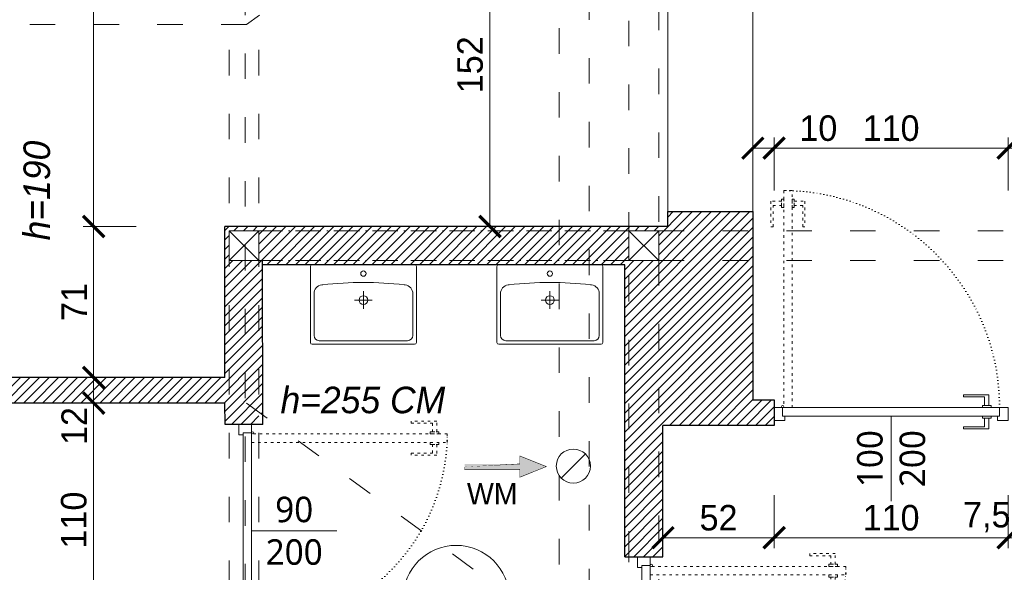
# Model space of a CAD drawing. Header units: millimetres. Extents: x 80301 to 146489, y -78581 to -28273.
# Tile 96 of 135: x 127502 to 127965, y -63634 to -63374. Entities that reach past the tile are written whole.
import ezdxf
from ezdxf import colors
from ezdxf.entities.mleader import LeaderData, LeaderLine
from ezdxf.enums import TextEntityAlignment as Align
from ezdxf.math import Vec2, Vec3

# ---------------------------------------------------------------- set-up
doc = ezdxf.new("R2010")
doc.units = ezdxf.units.MM
for name, pattern in [('ACAD_ISO03W100', [30, 12, -18]), ('ACAD_ISO07W100', [3, 0, -3]), ('ACAD_ISO10W100', [18, 12, -3, 0, -3])]:
    doc.linetypes.add(name, pattern=pattern)
doc.layers.get('0').update_dxf_attribs({"lineweight": 0})
for name, color, linetype, lineweight, true_color in [('A-przekrycieram.ART', 7, 'Continuous', 0, 0xffffff), ('instalacje_arch', 7, 'Continuous', 30, 0xd60000), ('siatka konstr..KF', 7, 'ACAD_ISO10W100', 5, 0x999999), ('wypełnienie 2', 7, 'Continuous', 0, 0x363636)]:
    doc.layers.add(name, color=color, linetype=linetype, lineweight=lineweight, true_color=true_color)
for name, color, linetype, lineweight in [('A-sanitariaty.ART', 250, 'Continuous', 0), ('OPIS', 4, 'Continuous', 9), ('opis..KF', 250, 'Continuous', 15), ('stolarka_arch', 250, 'Continuous', 5), ('TEXT', 63, 'Continuous', 0), ('wentylacja..KF', 202, 'Continuous', 15), ('wymiar..KF', 12, 'Continuous', 5), ('ściana pro..KF', 222, 'Continuous', 30), ('ściany ist..KF', 61, 'Continuous', 5)]:
    doc.layers.add(name, color=color, linetype=linetype, lineweight=lineweight)
doc.styles.add('ARCH', font='segoeuil.ttf')
doc.styles.add('kamil', font='GOTHIC.TTF')
doc.dimstyles.new('100..KF', dxfattribs={"dimtxt": 12, "dimasz": 10, "dimexe": 5, "dimexo": 5, "dimgap": 3, "dimtad": 1, "dimdec": 1, "dimrnd": 0.5, "dimtxsty": 'kamil', "dimblk": 'ARCHTICK', "dimcen": 0, "dimclrd": 256, "dimclre": 256, "dimclrt": 256, "dimadec": 0, "dimazin": 0, "dimtfac": 1, "dimtdec": 1, "dimtofl": 0, "dimtmove": 0, "dimatfit": 3, "dimfxl": 10, "dimfxlon": 1, "dimlwd": 0, "dimlwe": 0, "dimarcsym": 0})

# ---------------------------------------------------------------- blocks, each defined once
blk = doc.blocks.new('*U1234')
at = {"layer": 'A-przekrycieram.ART'}
h = blk.add_hatch(color=256, dxfattribs=at)
h.dxf.hatch_style = 1
h.paths.add_polyline_path([(0, 4200), (8500, 4200), (8500, 0), (0, 0)])
h.paths.add_polyline_path([(200, 4100), (8400, 4100), (8400, 100), (200, 100)], flags=16)
blk = doc.blocks.new('*U1262')
at = {"layer": 'OPIS', "linetype": 'ACAD_ISO03W100', "lineweight": 9}
blk.add_line((0, -3656.965800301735), (0, -145), dxfattribs=at)
at = {"layer": 'OPIS', "style": 'ARCH'}
blk.add_attdef('P1', text='', height=20.00000000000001, rotation=180, dxfattribs=at).set_placement((0, 0), align=Align.MIDDLE_CENTER)
blk.add_attdef('P2', text='', height=20, dxfattribs=at).set_placement((0, -3801.965800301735), align=Align.MIDDLE_CENTER)
blk = doc.blocks.new('*U1185')
at = {"layer": 'A-sanitariaty.ART'}
for p, q in [((4.831235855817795e-11, 12.45), (4.831235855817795e-11, 20.75)), ((4.150000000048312, 16.6), (-4.149999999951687, 16.6))]:
    blk.add_line(p, q, dxfattribs=at)
blk.add_lwpolyline([(24.07, 0), (-24.07, 0, -0.414213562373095), (-24.9, 0.83), (-24.9, 36.52, -0.414213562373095), (-24.07, 37.35), (24.07000000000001, 37.35, -0.414213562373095), (24.90000000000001, 36.52), (24.9, 0.83, -0.414213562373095)], format="xyb", close=True, dxfattribs=at)
blk.add_lwpolyline([(-19.12497739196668, 9.422330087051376), (-19.62766991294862, 9.488012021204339, -0.3766517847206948), (-23.24, 13.60303462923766), (-23.24, 33.2, -0.414213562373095), (-20.75, 35.69), (20.75000000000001, 35.69, -0.414213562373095), (23.24000000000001, 33.2), (23.24, 13.60303462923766, -0.3766517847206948), (19.62766991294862, 9.488012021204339), (19.12497739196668, 9.422330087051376)], format="xyb", dxfattribs=at)
for centre, radius in [((4.831235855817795e-11, 16.6), 2.075), ((4.831235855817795e-11, 4.149999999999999), 1.245)]:
    blk.add_circle(centre, radius, dxfattribs=at)
blk.add_arc((4.718003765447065e-14, 171.8099999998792), 163.5099999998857, 263.2830130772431, 276.7169869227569, dxfattribs=at)
blk = doc.blocks.new('*U648')
at = {"layer": 'stolarka_arch', "linetype": 'ACAD_ISO03W100', "lineweight": 0, "ltscale": 0.1}
for points in [[(4.5, 102), (4.5, 0), (8.5, 0), (8.5, 102)], [(3.5, 98), (3.5, 94), (4.5, 94), (4.5, 98)], [(9.5, 98), (9.5, 94), (8.5, 94), (8.5, 98)], [(3.5, 97), (-1.5, 97), (-1.5, 85), (-0.5, 85), (-0.5, 95), (3.5, 95)], [(9.5, 97), (14.5, 97), (14.5, 85), (13.5, 85), (13.5, 95), (9.5, 95)]]:
    blk.add_lwpolyline(points, close=True, dxfattribs=at)
at = {"layer": 'stolarka_arch'}
for points in [[(101, 1), (101, 6), (89, 6), (89, 5), (99, 5), (99, 1)], [(5, -4), (5, -6), (0, -6), (0, 0), (4, 0), (4, -4), (5, -4)], [(106, 0), (4, 0), (4, -4), (106, -4)], [(102, 1), (98, 1), (98, 0), (102, 0)], [(105, -4), (105, -6), (110, -6), (110, 0), (106, 0), (106, -4), (105, -4)], [(102, -5), (98, -5), (98, -4), (102, -4)], [(101, -5), (101, -10), (89, -10), (89, -9), (99, -9), (99, -5)]]:
    blk.add_lwpolyline(points, close=True, dxfattribs=at)
blk.add_circle((4, 0.5), 0.5, dxfattribs=at)
at = {"layer": 'stolarka_arch', "linetype": 'ACAD_ISO07W100', "lineweight": 0, "ltscale": 0.5}
blk.add_arc((4.000000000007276, 0), 102, 0, 89.65063332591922, dxfattribs=at)
blk = doc.blocks.new('*U612')
at = {"layer": 'stolarka_arch', "linetype": 'ACAD_ISO03W100', "lineweight": 0, "ltscale": 0.1}
for points in [[(3.5, 88), (3.5, 84), (4.5, 84), (4.5, 88)], [(4.5, 92), (4.5, 1.77635683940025e-15), (8.5, 1.77635683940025e-15), (8.5, 92)], [(9.5, 88), (9.5, 84), (8.5, 84), (8.5, 88)], [(3.5, 87), (-1.5, 87), (-1.5, 75), (-0.5, 75), (-0.5, 85), (3.5, 85)], [(9.5, 87), (14.5, 87), (14.5, 75), (13.5, 75), (13.5, 85), (9.5, 85)]]:
    blk.add_lwpolyline(points, close=True, dxfattribs=at)
at = {"layer": 'stolarka_arch'}
for points in [[(91, 1), (91, 6), (79, 6), (79, 5), (89, 5), (89, 1)], [(5, -4), (5, -6), (0, -6), (0, 0), (4, 0), (4, -4), (5, -4)], [(96, 0), (4, 0), (4, -4), (96, -4)], [(92, 1), (88, 1), (88, 0), (92, 0)], [(95, -4), (95, -6), (100, -6), (100, 0), (96, 0), (96, -4), (95, -4)], [(92, -5), (88, -5), (88, -4), (92, -4)], [(91, -5), (91, -10), (79, -10), (79, -9), (89, -9), (89, -5)]]:
    blk.add_lwpolyline(points, close=True, dxfattribs=at)
blk.add_circle((4, 0.5), 0.5, dxfattribs=at)
at = {"layer": 'stolarka_arch', "linetype": 'ACAD_ISO07W100', "lineweight": 0, "ltscale": 0.5}
blk.add_arc((4.000000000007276, 0), 92, 0, 89.65063332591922, dxfattribs=at)
blk = doc.blocks.new('opis drzwi')
at = {"layer": 'opis..KF'}
blk.add_line((-20, 0), (20, 0), dxfattribs=at)
at = {"layer": 'opis..KF', "style": 'ARCH', "flags": 12}
for tag, p in [('90', (0, 10)), ('200', (0, -10))]:
    blk.add_attdef(tag, text='', height=12, dxfattribs=at).set_placement(p, align=Align.MIDDLE_CENTER)
blk = doc.blocks.new('*U1220')
at = {"layer": 'wentylacja..KF', "lineweight": 0}
blk.add_line((5.656854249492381, 5.656854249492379), (-5.656854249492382, -5.656854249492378), dxfattribs=at)
at = {"layer": 'wentylacja..KF'}
blk.add_circle((0, 0), 8, dxfattribs=at)
blk = doc.blocks.new('*U1216')
at = {"layer": 'wentylacja..KF', "lineweight": 5}
h = blk.add_hatch(color=256, dxfattribs=at)
h.dxf.hatch_style = 1
h.paths.add_polyline_path([(12.49999999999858, 4.999999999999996), (12.50000000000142, 1.249999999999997), (38.47656252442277, 1.249999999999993), (38.47656252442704, -1.250000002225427), (12.49999999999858, -1.249999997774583), (12.49999999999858, -5.000000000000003), (0, 0)])
at = {"layer": 'wentylacja..KF', "color": 240, "const_width": 0.2392578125}
blk.add_lwpolyline([(12.49999999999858, 4.999999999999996), (12.50000000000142, 1.249999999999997), (38.47656252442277, 1.249999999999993), (38.47656252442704, -1.250000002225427), (12.49999999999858, -1.249999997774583), (12.49999999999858, -5.000000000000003), (0, 0)], close=True, dxfattribs=at)
blk = doc.blocks.new('nr pom')
at = {"layer": 'opis..KF', "lineweight": 20}
blk.add_circle((0, 0), 25, dxfattribs=at)
at = {"layer": 'opis..KF', "style": 'ARCH'}
blk.add_attdef('00', text='', height=15, dxfattribs=at).set_placement((0, 0), align=Align.MIDDLE_CENTER)
blk = doc.blocks.new('_Dot')
at = {"color": 0, "linetype": 'ByBlock', "lineweight": -2}
blk.add_line((-0.5, 0), (-1, 0), dxfattribs=at)
at = {"color": 0, "linetype": 'ByBlock', "const_width": 0.5}
blk.add_lwpolyline([(-0.25, 0, 1), (0.25, 0, 1)], format="xyb", close=True, dxfattribs=at)
blk = doc.blocks.new('_ArchTick')
at = {"color": 0, "linetype": 'ByBlock', "const_width": 0.15}
blk.add_lwpolyline([(-0.5, -0.5), (0.5, 0.5)], dxfattribs=at)
blk = doc.blocks.new('*D1308')
at = {"layer": 'Defpoints', "color": 0, "linetype": 'ByBlock', "transparency": 16777216}
for p in [(127536.976841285, -63553.9943438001), (127536.9773037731, -63553.9943438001), (127598.6367563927, -63663.99413311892)]:
    blk.add_point(p, dxfattribs=at)
at = {"layer": 'wymiar..KF', "linetype": 'Continuous', "lineweight": 0, "transparency": 16777216}
for p, q in [((127536.976841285, -63553.9943438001), (127531.976841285, -63553.9943438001)), ((127536.976841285, -63663.99413311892), (127536.976841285, -63553.9943438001)), ((127556.976841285, -63663.99413311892), (127531.976841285, -63663.99413311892))]:
    blk.add_line(p, q, dxfattribs=at)
at = {"layer": 'wymiar..KF', "linetype": 'ByBlock', "lineweight": 0, "transparency": 16777216, "xscale": 10, "yscale": 10, "zscale": 10}
for p, rotation in [((127536.976841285, -63553.9943438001), 90), ((127536.976841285, -63663.99413311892), 270)]:
    blk.add_blockref('_ArchTick', p, dxfattribs=dict(at, rotation=rotation))
at = {"layer": 'wymiar..KF', "linetype": 'ByBlock', "transparency": 16777216, "insert": (127527.6750057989, -63608.99423845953), "char_height": 12, "attachment_point": 5, "rotation": 90, "style": 'kamil'}
blk.add_mtext('110', dxfattribs=at)
blk = doc.blocks.new('*D1309')
at = {"layer": 'Defpoints', "color": 0, "linetype": 'ByBlock', "transparency": 16777216}
for p in [(127536.9768412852, -63541.99413311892), (127598.7070990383, -63541.99413311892), (127536.9773037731, -63553.9943438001)]:
    blk.add_point(p, dxfattribs=at)
at = {"layer": 'wymiar..KF', "linetype": 'Continuous', "lineweight": 0, "transparency": 16777216}
for p, q in [((127556.9768412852, -63541.99413311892), (127531.9768412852, -63541.99413311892)), ((127536.9768412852, -63553.9943438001), (127536.9768412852, -63541.99413311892)), ((127536.9768412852, -63553.9943438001), (127531.9768412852, -63553.9943438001))]:
    blk.add_line(p, q, dxfattribs=at)
at = {"layer": 'wymiar..KF', "linetype": 'ByBlock', "lineweight": 0, "transparency": 16777216, "xscale": 10, "yscale": 10, "zscale": 10}
for p, rotation in [((127536.9768412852, -63541.99413311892), 90), ((127536.9768412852, -63553.9943438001), 270)]:
    blk.add_blockref('_ArchTick', p, dxfattribs=dict(at, rotation=rotation))
at = {"layer": 'wymiar..KF', "linetype": 'ByBlock', "transparency": 16777216, "insert": (127527.825923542, -63564.7996190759), "char_height": 12, "attachment_point": 5, "rotation": 90, "style": 'kamil'}
blk.add_mtext('12', dxfattribs=at)
blk = doc.blocks.new('*D1310')
at = {"layer": 'Defpoints', "color": 0, "linetype": 'ByBlock', "transparency": 16777216}
for p in [(127536.9768412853, -63470.99413311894), (127598.6171117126, -63470.99413311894), (127598.7070990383, -63541.99413311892)]:
    blk.add_point(p, dxfattribs=at)
at = {"layer": 'wymiar..KF', "linetype": 'Continuous', "lineweight": 0, "transparency": 16777216}
for p, q in [((127556.9768412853, -63470.99413311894), (127531.9768412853, -63470.99413311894)), ((127536.9768412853, -63541.99413311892), (127536.9768412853, -63470.99413311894)), ((127556.9768412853, -63541.99413311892), (127531.9768412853, -63541.99413311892))]:
    blk.add_line(p, q, dxfattribs=at)
at = {"layer": 'wymiar..KF', "linetype": 'ByBlock', "lineweight": 0, "transparency": 16777216, "xscale": 10, "yscale": 10, "zscale": 10}
for p, rotation in [((127536.9768412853, -63470.99413311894), 90), ((127536.9768412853, -63541.99413311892), 270)]:
    blk.add_blockref('_ArchTick', p, dxfattribs=dict(at, rotation=rotation))
at = {"layer": 'wymiar..KF', "linetype": 'ByBlock', "transparency": 16777216, "insert": (127527.8259235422, -63506.49413311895), "char_height": 12, "attachment_point": 5, "rotation": 90, "style": 'kamil'}
blk.add_mtext('71', dxfattribs=at)
blk = doc.blocks.new('*D1311')
at = {"layer": 'Defpoints', "color": 0, "linetype": 'ByBlock', "transparency": 16777216}
for p in [(127536.9768412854, -63128.99413311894), (127619.6508142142, -63128.99413311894), (127598.6171117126, -63470.99413311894)]:
    blk.add_point(p, dxfattribs=at)
at = {"layer": 'wymiar..KF', "linetype": 'Continuous', "lineweight": 0, "transparency": 16777216}
for p, q in [((127556.9768412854, -63128.99413311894), (127531.9768412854, -63128.99413311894)), ((127536.9768412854, -63470.99413311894), (127536.9768412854, -63128.99413311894)), ((127556.9768412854, -63470.99413311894), (127531.9768412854, -63470.99413311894))]:
    blk.add_line(p, q, dxfattribs=at)
at = {"layer": 'wymiar..KF', "linetype": 'ByBlock', "lineweight": 0, "transparency": 16777216, "xscale": 10, "yscale": 10, "zscale": 10}
for p, rotation in [((127536.9768412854, -63128.99413311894), 90), ((127536.9768412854, -63470.99413311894), 270)]:
    blk.add_blockref('_ArchTick', p, dxfattribs=dict(at, rotation=rotation))
at = {"layer": 'wymiar..KF', "linetype": 'ByBlock', "transparency": 16777216, "insert": (127527.6750057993, -63299.99413311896), "char_height": 12, "attachment_point": 5, "rotation": 90, "style": 'kamil'}
blk.add_mtext('342', dxfattribs=at)
blk = doc.blocks.new('*D1342')
at = {"layer": 'Defpoints', "color": 0, "linetype": 'ByBlock', "transparency": 16777216}
for p in [(127804.6508142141, -63564.49413311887), (127856.9008142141, -63564.49413311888), (127856.9008142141, -63617.26589108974)]:
    blk.add_point(p, dxfattribs=at)
at = {"layer": 'wymiar..KF', "linetype": 'Continuous', "lineweight": 0, "transparency": 16777216}
for p, q in [((127804.6508142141, -63597.26589108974), (127804.6508142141, -63622.26589108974)), ((127856.9008142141, -63597.26589108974), (127856.9008142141, -63622.26589108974)), ((127804.6508142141, -63617.26589108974), (127856.9008142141, -63617.26589108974))]:
    blk.add_line(p, q, dxfattribs=at)
at = {"layer": 'wymiar..KF', "linetype": 'ByBlock', "lineweight": 0, "transparency": 16777216, "xscale": 10, "yscale": 10, "zscale": 10, "rotation": 180}
blk.add_blockref('_ArchTick', (127804.6508142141, -63617.26589108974), dxfattribs=at)
at = {"layer": 'wymiar..KF', "linetype": 'ByBlock', "lineweight": 0, "transparency": 16777216, "xscale": 10, "yscale": 10, "zscale": 10}
blk.add_blockref('_ArchTick', (127856.9008142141, -63617.26589108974), dxfattribs=at)
at = {"layer": 'wymiar..KF', "linetype": 'ByBlock', "transparency": 16777216, "insert": (127830.7758142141, -63607.96405560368), "char_height": 12, "attachment_point": 5, "style": 'kamil'}
blk.add_mtext('52', dxfattribs=at)
blk = doc.blocks.new('*D1343')
at = {"layer": 'Defpoints', "color": 0, "linetype": 'ByBlock', "transparency": 16777216}
for p in [(127856.9008142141, -63564.49413311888), (127966.9008142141, -63564.49413311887), (127966.9008142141, -63617.26589108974)]:
    blk.add_point(p, dxfattribs=at)
at = {"layer": 'wymiar..KF', "linetype": 'Continuous', "lineweight": 0, "transparency": 16777216}
for p, q in [((127856.9008142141, -63597.26589108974), (127856.9008142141, -63622.26589108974)), ((127966.9008142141, -63597.26589108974), (127966.9008142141, -63622.26589108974)), ((127856.9008142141, -63617.26589108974), (127966.9008142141, -63617.26589108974))]:
    blk.add_line(p, q, dxfattribs=at)
at = {"layer": 'wymiar..KF', "linetype": 'ByBlock', "lineweight": 0, "transparency": 16777216, "xscale": 10, "yscale": 10, "zscale": 10, "rotation": 180}
blk.add_blockref('_ArchTick', (127856.9008142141, -63617.26589108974), dxfattribs=at)
at = {"layer": 'wymiar..KF', "linetype": 'ByBlock', "lineweight": 0, "transparency": 16777216, "xscale": 10, "yscale": 10, "zscale": 10}
blk.add_blockref('_ArchTick', (127966.9008142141, -63617.26589108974), dxfattribs=at)
at = {"layer": 'wymiar..KF', "linetype": 'ByBlock', "transparency": 16777216, "insert": (127911.9008142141, -63607.96405560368), "char_height": 12, "attachment_point": 5, "style": 'kamil'}
blk.add_mtext('110', dxfattribs=at)
blk = doc.blocks.new('*D1344')
at = {"layer": 'Defpoints', "color": 0, "linetype": 'ByBlock', "transparency": 16777216}
for p in [(127966.9008142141, -63564.49413311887), (127974.4008142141, -63564.49413311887), (127974.4008142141, -63617.26589108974)]:
    blk.add_point(p, dxfattribs=at)
at = {"layer": 'wymiar..KF', "linetype": 'Continuous', "lineweight": 0, "transparency": 16777216}
for p, q in [((127966.9008142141, -63597.26589108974), (127966.9008142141, -63622.26589108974)), ((127974.4008142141, -63597.26589108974), (127974.4008142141, -63622.26589108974)), ((127966.9008142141, -63617.26589108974), (127974.4008142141, -63617.26589108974))]:
    blk.add_line(p, q, dxfattribs=at)
at = {"layer": 'wymiar..KF', "linetype": 'ByBlock', "lineweight": 0, "transparency": 16777216, "xscale": 10, "yscale": 10, "zscale": 10, "rotation": 180}
blk.add_blockref('_ArchTick', (127966.9008142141, -63617.26589108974), dxfattribs=at)
at = {"layer": 'wymiar..KF', "linetype": 'ByBlock', "lineweight": 0, "transparency": 16777216, "xscale": 10, "yscale": 10, "zscale": 10}
blk.add_blockref('_ArchTick', (127974.4008142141, -63617.26589108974), dxfattribs=at)
at = {"layer": 'wymiar..KF', "linetype": 'ByBlock', "transparency": 16777216, "insert": (127956.9031756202, -63607.56432752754), "char_height": 12, "attachment_point": 5, "style": 'kamil'}
blk.add_mtext('7,5', dxfattribs=at)
blk = doc.blocks.new('*D1362')
at = {"layer": 'Defpoints', "color": 0, "linetype": 'ByBlock', "transparency": 16777216}
for p in [(128305.6508142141, -63434.15998457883), (127966.9008142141, -63552.49413311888), (128305.6508142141, -63552.49413311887)]:
    blk.add_point(p, dxfattribs=at)
at = {"layer": 'wymiar..KF', "linetype": 'Continuous', "lineweight": 0, "transparency": 16777216}
for p, q in [((127966.9008142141, -63454.15998457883), (127966.9008142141, -63429.15998457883)), ((128305.6508142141, -63454.15998457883), (128305.6508142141, -63429.15998457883)), ((127966.9008142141, -63434.15998457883), (128305.6508142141, -63434.15998457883))]:
    blk.add_line(p, q, dxfattribs=at)
at = {"layer": 'wymiar..KF', "linetype": 'ByBlock', "lineweight": 0, "transparency": 16777216, "xscale": 10, "yscale": 10, "zscale": 10, "rotation": 180}
blk.add_blockref('_ArchTick', (127966.9008142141, -63434.15998457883), dxfattribs=at)
at = {"layer": 'wymiar..KF', "linetype": 'ByBlock', "lineweight": 0, "transparency": 16777216, "xscale": 10, "yscale": 10, "zscale": 10}
blk.add_blockref('_ArchTick', (128305.6508142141, -63434.15998457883), dxfattribs=at)
at = {"layer": 'wymiar..KF', "linetype": 'ByBlock', "transparency": 16777216, "insert": (128136.2758142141, -63424.85814909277), "char_height": 12, "attachment_point": 5, "style": 'kamil'}
blk.add_mtext('339', dxfattribs=at)
blk = doc.blocks.new('*D1363')
at = {"layer": 'Defpoints', "color": 0, "linetype": 'ByBlock', "transparency": 16777216}
for p in [(127966.9008142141, -63434.15998457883), (127856.9008142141, -63552.49413311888), (127966.9008142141, -63552.49413311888)]:
    blk.add_point(p, dxfattribs=at)
at = {"layer": 'wymiar..KF', "linetype": 'Continuous', "lineweight": 0, "transparency": 16777216}
for p, q in [((127856.9008142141, -63454.15998457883), (127856.9008142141, -63429.15998457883)), ((127966.9008142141, -63454.15998457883), (127966.9008142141, -63429.15998457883)), ((127856.9008142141, -63434.15998457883), (127966.9008142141, -63434.15998457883))]:
    blk.add_line(p, q, dxfattribs=at)
at = {"layer": 'wymiar..KF', "linetype": 'ByBlock', "lineweight": 0, "transparency": 16777216, "xscale": 10, "yscale": 10, "zscale": 10, "rotation": 180}
blk.add_blockref('_ArchTick', (127856.9008142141, -63434.15998457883), dxfattribs=at)
at = {"layer": 'wymiar..KF', "linetype": 'ByBlock', "lineweight": 0, "transparency": 16777216, "xscale": 10, "yscale": 10, "zscale": 10}
blk.add_blockref('_ArchTick', (127966.9008142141, -63434.15998457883), dxfattribs=at)
at = {"layer": 'wymiar..KF', "linetype": 'ByBlock', "transparency": 16777216, "insert": (127911.9008142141, -63424.85814909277), "char_height": 12, "attachment_point": 5, "style": 'kamil'}
blk.add_mtext('110', dxfattribs=at)
blk = doc.blocks.new('*D1364')
at = {"layer": 'Defpoints', "color": 0, "linetype": 'ByBlock', "transparency": 16777216}
for p in [(127846.9008142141, -63419.16761111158), (127856.9008142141, -63434.15998457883), (127856.9008142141, -63434.15998457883)]:
    blk.add_point(p, dxfattribs=at)
at = {"layer": 'wymiar..KF', "linetype": 'Continuous', "lineweight": 0, "transparency": 16777216}
for p, q in [((127846.9008142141, -63424.16761111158), (127846.9008142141, -63439.15998457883)), ((127856.9008142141, -63434.15998457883), (127856.9008142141, -63429.15998457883)), ((127846.9008142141, -63434.15998457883), (127856.9008142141, -63434.15998457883)), ((127856.9008142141, -63434.15998457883), (127888.5065246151, -63434.15998457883))]:
    blk.add_line(p, q, dxfattribs=at)
at = {"layer": 'wymiar..KF', "linetype": 'ByBlock', "lineweight": 0, "transparency": 16777216, "xscale": 10, "yscale": 10, "zscale": 10, "rotation": 180}
blk.add_blockref('_ArchTick', (127846.9008142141, -63434.15998457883), dxfattribs=at)
at = {"layer": 'wymiar..KF', "linetype": 'ByBlock', "lineweight": 0, "transparency": 16777216, "xscale": 10, "yscale": 10, "zscale": 10}
blk.add_blockref('_ArchTick', (127856.9008142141, -63434.15998457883), dxfattribs=at)
at = {"layer": 'wymiar..KF', "linetype": 'ByBlock', "transparency": 16777216, "insert": (127877.7036694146, -63424.85814909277), "char_height": 12, "attachment_point": 5, "style": 'kamil'}
blk.add_mtext('10', dxfattribs=at)
blk = doc.blocks.new('*D1365')
at = {"layer": 'Defpoints', "color": 0, "linetype": 'ByBlock', "transparency": 16777216}
for p in [(127723.3058202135, -63318.99413311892), (127806.9008142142, -63318.99413311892), (127806.9008142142, -63470.99413311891)]:
    blk.add_point(p, dxfattribs=at)
at = {"layer": 'wymiar..KF', "linetype": 'Continuous', "lineweight": 0, "transparency": 16777216}
for p, q in [((127743.3058202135, -63318.99413311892), (127718.3058202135, -63318.99413311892)), ((127723.3058202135, -63470.99413311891), (127723.3058202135, -63318.99413311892)), ((127743.3058202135, -63470.99413311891), (127718.3058202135, -63470.99413311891))]:
    blk.add_line(p, q, dxfattribs=at)
at = {"layer": 'wymiar..KF', "linetype": 'ByBlock', "lineweight": 0, "transparency": 16777216, "xscale": 10, "yscale": 10, "zscale": 10}
for p, rotation in [((127723.3058202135, -63318.99413311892), 90), ((127723.3058202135, -63470.99413311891), 270)]:
    blk.add_blockref('_ArchTick', p, dxfattribs=dict(at, rotation=rotation))
at = {"layer": 'wymiar..KF', "linetype": 'ByBlock', "transparency": 16777216, "insert": (127714.0039847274, -63394.99413311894), "char_height": 12, "attachment_point": 5, "rotation": 90, "style": 'kamil'}
blk.add_mtext('152', dxfattribs=at)

msp = doc.modelspace()

# ---------------------------------------------------------------- hatches: boundary and pattern name
at = {"layer": 'wypełnienie 2', "linetype": 'ByBlock', "transparency": 33554595}
h = msp.add_hatch(dxfattribs=at)
h.set_pattern_fill('ANSI31', color=256)
h.set_pattern_definition([(45, (-308.0724991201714, -28536.04785672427), (-2.245064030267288, 2.245064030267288), [])])
h.paths.add_polyline_path([(127600.6508142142, -63470.99413311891), (127598.6171117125, -63470.99413311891), (127598.7070990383, -63541.99413311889), (127501.4008142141, -63541.99413311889), (127501.4008142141, -63553.99413311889), (127598.7223081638, -63553.99413311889), (127598.7223084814, -63553.99438369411), (127598.734982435, -63563.9941331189), (127600.6508142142, -63563.9941331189)])
h.paths.add_polyline_path([(127501.4008142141, -63541.99413311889), (127210.9008142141, -63541.99413311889), (127210.9008142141, -63553.99413311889), (127501.4008142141, -63553.99413311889)])
h.paths.add_polyline_path([(127608.2592862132, -63486.9941331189), (127600.6508142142, -63486.9941331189), (127600.6508142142, -63563.9941331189), (127608.2592862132, -63563.9941331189)])
h.paths.add_polyline_path([(127614.6508142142, -63486.9941331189), (127608.2592862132, -63486.9941331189), (127608.2592862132, -63563.9941331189), (127614.6508142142, -63563.9941331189)])
h.paths.add_polyline_path([(127616.3591582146, -63486.99413311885), (127614.6508142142, -63486.99413311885), (127614.6508142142, -63558.19667947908), (127616.4510732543, -63559.51509942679)])
h.paths.add_polyline_path([(127755.8881984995, -63486.99413311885), (127616.3591582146, -63486.99413311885), (127616.3616930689, -63488.99413311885), (127755.8881984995, -63488.99413311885)])
h.paths.add_polyline_path([(127755.8881984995, -63472.99413311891), (127614.6508142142, -63472.99413311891), (127614.6508142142, -63486.99413311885), (127755.8881984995, -63486.99413311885)])
h.paths.add_polyline_path([(127755.8881984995, -63470.99413311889), (127614.6508142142, -63470.99413311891), (127614.6508142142, -63472.99413311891), (127755.8881984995, -63472.99413311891)])
h.paths.add_polyline_path([(127614.6508142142, -63470.99413311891), (127608.2592862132, -63470.99413311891), (127608.2592862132, -63472.9941331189), (127614.6508142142, -63472.9941331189)])
h.paths.add_polyline_path([(127608.2592862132, -63470.99413311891), (127600.6508142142, -63470.99413311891), (127600.6508142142, -63472.9941331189), (127608.2592862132, -63472.9941331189)])
h.paths.add_polyline_path([(127769.8881984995, -63470.99413311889), (127755.8881984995, -63470.99413311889), (127755.8881984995, -63472.99413311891), (127769.8881984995, -63472.99413311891)])
h.paths.add_polyline_path([(127788.6508142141, -63470.99413311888), (127769.8881984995, -63470.99413311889), (127769.8881984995, -63472.99413311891), (127788.6508142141, -63472.99413311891)])
h.paths.add_polyline_path([(127802.6508142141, -63470.99413311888), (127788.6508142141, -63470.99413311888), (127788.6508142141, -63472.99413311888), (127802.6508142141, -63472.99413311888)])
h.paths.add_polyline_path([(127846.9008142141, -63463.9941331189), (127806.9008142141, -63463.99413311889), (127806.9008142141, -63470.99413311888), (127802.6508142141, -63470.99413311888), (127802.6508142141, -63472.99413311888), (127846.9008142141, -63472.99413311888)])
h.paths.add_polyline_path([(127846.9008142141, -63472.99413311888), (127802.6508142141, -63472.99413311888), (127802.6508142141, -63486.99413311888), (127846.9008142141, -63486.99413311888)])
h.paths.add_polyline_path([(127788.6508142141, -63472.99413311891), (127769.8881984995, -63472.99413311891), (127769.8881984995, -63486.99413311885), (127788.6508142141, -63486.99413311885)])
h.paths.add_polyline_path([(127769.8881984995, -63472.99413311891), (127755.8881984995, -63472.99413311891), (127755.8881984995, -63486.99413311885), (127769.8881984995, -63486.99413311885)])
h.paths.add_polyline_path([(127769.8881984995, -63486.99413311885), (127755.8881984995, -63486.99413311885), (127755.8881984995, -63488.99413311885), (127769.8881984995, -63488.99413311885)])
h.paths.add_polyline_path([(127788.6508142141, -63486.99413311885), (127769.8881984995, -63486.99413311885), (127769.8881984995, -63488.99413311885), (127786.6508142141, -63488.99413311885), (127786.6508142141, -63626.26199918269), (127788.6508142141, -63626.26199918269)])
h.paths.add_polyline_path([(127802.6508142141, -63486.99413311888), (127788.6508142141, -63486.99413311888), (127788.6508142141, -63626.26199918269), (127802.6508142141, -63626.26199918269)])
h.paths.add_polyline_path([(127846.9008142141, -63486.99413311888), (127802.6508142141, -63486.99413311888), (127802.6508142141, -63626.26199918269), (127804.6508142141, -63626.26199918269), (127804.6508142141, -63564.49413311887), (127856.9008142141, -63564.49413311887), (127856.9008142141, -63552.49413311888), (127846.9008142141, -63552.49413311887)])

# ---------------------------------------------------------------- linework, layer by layer
at = {"linetype": 'ACAD_ISO03W100'}
for p, q in [((127600.6508142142, -64299.99413311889), (127600.6508142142, -62730.99413311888)), ((127614.6508142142, -64299.99413311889), (127614.6508142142, -62730.99413311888)), ((127788.6508142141, -63626.26199918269), (127788.6508142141, -62730.99413311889)), ((127802.6508142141, -63978.76187709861), (127802.6508142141, -62730.99413311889)), ((127735.9008142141, -63282.99413311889), (127608.9123754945, -63375.99413311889)), ((127755.8881984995, -63347.82963054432), (127755.8881984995, -63707.89019054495)), ((127769.8881984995, -63361.82963054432), (127769.8881984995, -63762.9931257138)), ((127608.9123754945, -63375.99413311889), (127210.9008142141, -63375.99413311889)), ((127802.6508142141, -63472.99413311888), (128328.6508142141, -63472.99413311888)), ((127802.6508142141, -63486.99413311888), (128328.6508142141, -63486.99413311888)), ((127598.7223081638, -63553.99413311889), (127210.9008142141, -63553.99413311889)), ((127608.9123754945, -63553.99413311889), (127735.9008142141, -63646.99413311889)), ((127788.6508142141, -63626.26199918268), (127788.6508142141, -63552.49413311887)), ((127788.6508142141, -64078.76187709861), (127788.6508142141, -63626.26199918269))]:
    msp.add_line(p, q, dxfattribs=at)
at = {"layer": 'siatka konstr..KF', "color": 18, "lineweight": 9, "true_color": 0x000000}
for p, q in [((127788.6508142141, -63472.99413311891), (127614.6508142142, -63472.99413311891)), ((127788.6508142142, -63486.99413311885), (127614.6508142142, -63486.99413311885))]:
    msp.add_line(p, q, dxfattribs=at)
at = {"layer": 'ściana pro..KF', "linetype": 'ByBlock'}
for p, q in [((127846.9008142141, -63463.99413311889), (127846.9008142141, -63552.49413311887)), ((127598.7070990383, -63541.99413311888), (127598.6171117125, -63470.99413311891)), ((127806.9008142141, -63470.99413311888), (127598.6171117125, -63470.99413311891)), ((127616.4567501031, -63563.9941331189), (127616.3591582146, -63486.99413311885)), ((127786.6508142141, -63488.99413311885), (127616.3591582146, -63488.99413311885)), ((127786.6508142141, -63626.26199918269), (127786.6508142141, -63488.99413311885)), ((127598.7070990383, -63541.99413311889), (127210.9008142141, -63541.99413311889)), ((127598.7223084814, -63553.99438369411), (127210.9008142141, -63553.99413311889)), ((127598.734982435, -63563.99413311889), (127598.7223084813, -63553.99438369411)), ((127846.9008142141, -63552.49413311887), (127856.9008142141, -63552.49413311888)), ((127856.9008142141, -63552.49413311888), (127856.9008142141, -63564.49413311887)), ((127616.4567501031, -63563.9941331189), (127598.734982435, -63563.9941331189)), ((127856.9008142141, -63564.49413311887), (127804.6508142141, -63564.49413311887)), ((127804.6508142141, -63626.26199918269), (127804.6508142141, -63564.49413311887)), ((127786.6508142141, -63626.26199918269), (127804.6508142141, -63626.26199918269))]:
    msp.add_line(p, q, dxfattribs=at)
msp.add_lwpolyline([(127806.9008142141, -63470.99413311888), (127806.9008142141, -63463.99413311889), (127846.9008142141, -63463.9941331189)], dxfattribs=at)
at = {"layer": 'ściany ist..KF', "linetype": 'ByBlock'}
for p, q in [((127846.9008142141, -63341.34277690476), (127846.9008142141, -63463.99413311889)), ((127806.9008142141, -63463.99413311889), (127806.9008142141, -63361.82963054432)), ((127846.9008142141, -63463.99413311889), (127806.9008142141, -63463.99413311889)), ((127600.6508142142, -63472.9941331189), (127614.6508142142, -63486.9941331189)), ((127600.6508142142, -63486.9941331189), (127614.6508142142, -63472.9941331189)), ((127788.6508142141, -63472.99413311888), (127802.6508142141, -63486.99413311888)), ((127788.6508142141, -63486.99413311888), (127802.6508142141, -63472.99413311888))]:
    msp.add_line(p, q, dxfattribs=at)
for points in [[(127600.6508142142, -63472.9941331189), (127614.6508142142, -63472.9941331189), (127614.6508142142, -63486.9941331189), (127600.6508142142, -63486.9941331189), (127600.6508142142, -63472.9941331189)], [(127788.6508142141, -63472.99413311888), (127802.6508142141, -63472.99413311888), (127802.6508142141, -63486.99413311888), (127788.6508142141, -63486.99413311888), (127788.6508142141, -63472.99413311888)]]:
    msp.add_lwpolyline(points, dxfattribs=at)
for points in [[(127614.6508142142, -63486.9941331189), (127600.6508142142, -63486.9941331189), (127600.6508142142, -63472.9941331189), (127614.6508142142, -63472.9941331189)], [(127802.6508142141, -63486.99413311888), (127788.6508142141, -63486.99413311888), (127788.6508142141, -63472.99413311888), (127802.6508142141, -63472.99413311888)]]:
    msp.add_lwpolyline(points, close=True, dxfattribs=at)

# ---------------------------------------------------------------- block references
msp.add_blockref('*U1234', (122274.4511552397, -66535.83971498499))
at = {"layer": 'A-sanitariaty.ART', "rotation": 180}
for p in [(127663.8159603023, -63488.99413311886), (127751.4818963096, -63488.99413311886)]:
    msp.add_blockref('*U1185', p, dxfattribs=at)
at = {"layer": 'instalacje_arch'}
msp.add_blockref('*U1262', (127608.2592862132, -62534.66883093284), dxfattribs=at)
at = {"layer": 'opis..KF', "color": 30}
msp.add_blockref('nr pom', (127707.4451511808, -63645.8670599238), dxfattribs=at).add_auto_attribs({'00': '2,17'})
at = {"layer": 'stolarka_arch'}
msp.add_blockref('*U648', (127856.9008142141, -63556.11559642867), dxfattribs=at)
at = {"layer": 'stolarka_arch', "rotation": 270}
for p in [(127611.2592862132, -63563.99413311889), (127798.6508142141, -63626.26199918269)]:
    msp.add_blockref('*U612', p, dxfattribs=at)
at = {"layer": 'TEXT'}
ref = msp.add_blockref('opis drzwi', (127911.9008142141, -63580.11559642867), dxfattribs=dict(at, rotation=90))
ref.add_attrib('90', '100', dxfattribs={"layer": 'opis..KF', "height": 12, "rotation": 90, "style": 'ARCH'}).set_placement((127901.9008142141, -63580.11559642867), align=Align.MIDDLE_CENTER)
ref.add_attrib('200', '200', dxfattribs={"layer": 'opis..KF', "height": 12, "rotation": 90, "style": 'ARCH'}).set_placement((127921.9008142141, -63580.11559642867), align=Align.MIDDLE_CENTER)
ref = msp.add_blockref('opis drzwi', (127631.2592862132, -63613.99413311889), dxfattribs=at)
ref.add_attrib('90', '90', dxfattribs={"layer": 'opis..KF', "height": 12, "style": 'ARCH'}).set_placement((127631.2592862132, -63603.99413311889), align=Align.MIDDLE_CENTER)
ref.add_attrib('200', '200', dxfattribs={"layer": 'opis..KF', "height": 12, "style": 'ARCH'}).set_placement((127631.2592862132, -63623.99413311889), align=Align.MIDDLE_CENTER)
at = {"layer": 'wentylacja..KF', "rotation": 180}
for name, p in [('*U1216', (127749.8419723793, -63583.85351696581)), ('*U1220', (127762.5089314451, -63583.58968373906))]:
    msp.add_blockref(name, p, dxfattribs=at)

# ---------------------------------------------------------------- texts
at = {"layer": 'opis..KF', "insert": (127510.3095179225, -63454.1126038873), "char_height": 12.48, "attachment_point": 5, "rotation": 90, "style": 'ARCH'}
msp.add_mtext_dynamic_manual_height_columns('{\\fCentury Gothic|b0|i1|c238|p34;h=190}', width=156.7001124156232, gutter_width=70, heights=[0], dxfattribs=at)
at = {"layer": 'opis..KF', "attachment_point": 5, "style": 'ARCH'}
for s, width, heights, insert, char_height in [('{\\fCentury Gothic|b0|i1|c238|p34;h=255 CM}', 156.7001124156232, [0], (127663.5461834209, -63552.62360317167), 12.48), ('{\\fCentury Gothic|b0|i0|c238|p34;\\H1.66667x;WM}', 355.2644831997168, [25.00005], (127724.3780390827, -63596.62588670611), 6)]:
    msp.add_mtext_dynamic_manual_height_columns(s, width=width, gutter_width=70, heights=heights, dxfattribs=dict(at, insert=insert, char_height=char_height))

# ---------------------------------------------------------------- dimensions: what is measured, and where the dimension line sits
at = {"layer": 'wymiar..KF', "linetype": 'ByBlock'}
for base, p1, p2, override, picture, middle in [((127536.9768412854, -63128.99413311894), (127598.6171117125, -63470.99413311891), (127619.6508142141, -63128.99413311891), {"dimtmove": 1, "dimfxl": 20}, '*D1311', (127527.6750057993, -63299.99413311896)), ((127723.3058202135, -63318.99413311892), (127806.9008142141, -63470.99413311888), (127806.9008142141, -63318.99413311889), {"dimfxl": 20}, '*D1365', (127714.0039847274, -63394.99413311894)), ((127536.9768412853, -63470.99413311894), (127598.7070990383, -63541.99413311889), (127598.6171117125, -63470.99413311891), {"dimtmove": 1, "dimfxl": 20}, '*D1310', (127527.8259235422, -63506.49413311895)), ((127536.976841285, -63553.9943438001), (127598.6367563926, -63663.99413311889), (127536.977303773, -63553.99434380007), {"dimtmove": 1, "dimfxl": 20}, '*D1308', (127527.6750057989, -63608.99423845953))]:
    dim = msp.add_linear_dim(base=base, p1=p1, p2=p2, angle=90, dimstyle='100..KF', override=override, dxfattribs=at)
    dim.commit()
    dim.dimension.update_dxf_attribs({"geometry": picture, "text_midpoint": middle})
for base, p1, p2, override, picture, middle in [((127856.9008142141, -63434.15998457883), (127846.9008142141, -63419.16761111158), (127856.9008142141, -63434.15998457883), {"dimfxl": 20}, '*D1364', (127877.7036694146, -63424.85814909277)), ((127966.9008142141, -63434.15998457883), (127856.9008142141, -63552.49413311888), (127966.9008142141, -63552.49413311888), {"dimfxl": 20}, '*D1363', (127911.9008142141, -63424.85814909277)), ((128305.6508142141, -63434.15998457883), (127966.9008142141, -63552.49413311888), (128305.6508142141, -63552.49413311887), {"dimfxl": 20}, '*D1362', (128136.2758142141, -63424.85814909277)), ((127856.9008142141, -63617.26589108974), (127804.6508142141, -63564.49413311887), (127856.9008142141, -63564.49413311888), {"dimfxl": 20}, '*D1342', (127830.7758142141, -63607.96405560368)), ((127966.9008142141, -63617.26589108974), (127856.9008142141, -63564.49413311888), (127966.9008142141, -63564.49413311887), {"dimtmove": 1, "dimfxl": 20}, '*D1343', (127911.9008142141, -63607.96405560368))]:
    dim = msp.add_linear_dim(base=base, p1=p1, p2=p2, dimstyle='100..KF', override=override, dxfattribs=at)
    dim.commit()
    dim.dimension.update_dxf_attribs({"geometry": picture, "text_midpoint": middle})
dim = msp.add_linear_dim(base=(127536.9768412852, -63541.99413311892), p1=(127536.977303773, -63553.99434380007), p2=(127598.7070990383, -63541.99413311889), angle=90, dimstyle='100..KF', override={"dimtmove": 1, "dimfxl": 20}, dxfattribs=at)
dim.commit()
dim.dimension.update_dxf_attribs({"geometry": '*D1309', "text_midpoint": (127536.976841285, -63564.7996190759), "dimtype": 160})
dim = msp.add_linear_dim(base=(127974.4008142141, -63617.26589108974), p1=(127966.9008142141, -63564.49413311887), p2=(127974.4008142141, -63564.49413311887), dimstyle='100..KF', override={"dimtmove": 1, "dimfxl": 20}, dxfattribs=at)
dim.commit()
dim.dimension.update_dxf_attribs({"geometry": '*D1344', "text_midpoint": (127956.9031756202, -63617.26589108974), "dimtype": 160})

# ---------------------------------------------------------------- leaders
at = {"layer": 'opis..KF', "lineweight": 9}
ml = msp.add_multileader_mtext('Standard', dxfattribs=at)
ml.set_content('konstrukcja dachu\\Pobudowana płytami gk-f\\Pw odpornosci ogniowej EI 60', color=256, style='ARCH')
ml.set_leader_properties(color=256, linetype='ByLayer', lineweight=-1)
ml.set_arrow_properties(name='DOT')
ml.build(insert=Vec2(0, 0))
ml.multileader.update_dxf_attribs({"arrow_head_size": 7.5})
ctx = ml.context
ctx.base_point, ctx.char_height, ctx.arrow_head_size, ctx.landing_gap_size, ctx.plane_origin = Vec3(127939.4123260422, -63205.09260822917), 12, 7.5, 9, Vec3(126928.8380916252, -63300.46504146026)
notes = []
notes.append((ctx, [(1, (1, 1, 0), (127911.0235388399, -63205.09260822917), (1, 0), 28.38878720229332, [(0, [(127879.3706793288, -63123.99413311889)], 0, [])])]))
ctx.mtext.insert, ctx.mtext.flow_direction = Vec3(127948.4123260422, -63197.08005592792), 5
for ctx, leaders in notes:
    for number, flags, end, landing, length, lines in leaders:
        leader = LeaderData()
        leader.index, (leader.has_last_leader_line, leader.has_dogleg_vector, leader.attachment_direction) = number, flags
        leader.last_leader_point, leader.dogleg_vector, leader.dogleg_length = Vec3(end), Vec3(landing), length
        for number, points, colour, breaks in lines:
            line = LeaderLine()
            line.index, line.vertices, line.color, line.breaks = number, Vec3.list(points), colors.encode_raw_color(colour), breaks
            leader.lines.append(line)
        ctx.leaders.append(leader)

doc.saveas('drawing.dxf')
